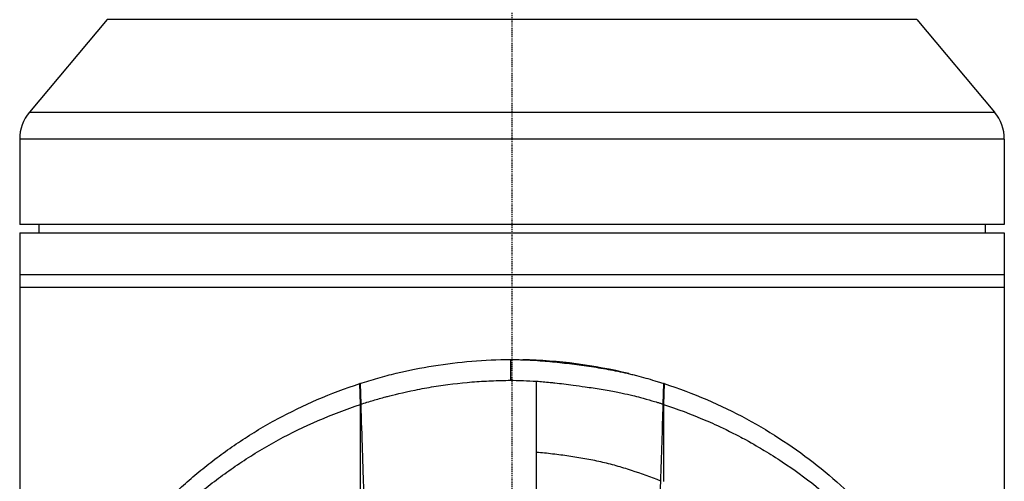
# Model space of a CAD drawing. Header units: millimetres. Extents: x 0 to 5219, y 0 to 2970.
# Tile 185 of 229: x 2734 to 2852, y 1595 to 1650. Entities that reach past the tile are written whole.
import ezdxf

# ---------------------------------------------------------------- set-up
doc = ezdxf.new("R2010")
doc.units = ezdxf.units.MM
doc.header["$LTSCALE"] = 0.2
doc.linetypes.add('CENTER2', pattern=[1.125, 0.75, -0.125, 0.125, -0.125])
doc.layers.add('02_Center Line', color=1, linetype='CENTER2')

# ---------------------------------------------------------------- blocks, each defined once
blk = doc.blocks.new('Blk$A16R1-4W24P')
for p, q in [((-48.51, 909.46), (-57.83, 898.35)), ((48.51, 909.46), (-48.51, 909.46)), ((48.51, 909.46), (57.83, 898.35)), ((-57.83, 898.35), (57.83, 898.35)), ((59, 895.14), (-59, 895.14)), ((-59, 895.14), (-59, 884.9)), ((59, 895.14), (59, 884.9)), ((59, 884.9), (-59, 884.9)), ((-59, 883.9), (59, 883.9)), ((-59, 883.9), (-59, 735.5)), ((-56.7, 884.9), (-56.71, 883.9)), ((56.7, 884.9), (56.71, 883.9)), ((59, 883.9), (59, 735.5)), ((-59, 878.9), (59, 878.9)), ((-59, 877.4), (59, 877.4)), ((-0.18, 868.71), (-0.17, 866.22)), ((-18.21, 865.84), (-18.23, 865.83)), ((-18.15, 863.33), (-18.23, 865.83)), ((-18.21, 865.84), (-18.13, 863.35)), ((18.13, 863.35), (18.2, 865.84)), ((18.22, 865.83), (18.14, 863.33)), ((18.22, 865.83), (18.2, 865.84)), ((18.13, 863.35), (18.14, 863.33)), ((2.91, 857.57), (2.91, 845.29))]:
    blk.add_line(p, q)
for centre, radius, start, end in [((-54, 895.14), 5, 140, 180), ((54, 895.14), 5, 0, 40), ((0, 809.7), 59, 76.2705, 88.7519)]:
    blk.add_arc(centre, radius, start, end)
for start_param, end_param in [(0.352275, 0.352284), (5.9309, 5.930909)]:
    blk.add_ellipse((0, 860.63), major_axis=(3.1, 0), ratio=0.707107, start_param=start_param, end_param=end_param)
for points, knots in [([(-18.21, 865.84), (-17.86, 865.95), (-17.5, 866.07), (-17.15, 866.17), (-16.79, 866.28), (-16.43, 866.38), (-16.07, 866.48), (-15.71, 866.58), (-15.35, 866.68), (-14.98, 866.78), (-14.62, 866.88), (-14.25, 866.97), (-13.89, 867.06), (-12.42, 867.41), (-10.92, 867.71), (-9.41, 867.95), (-7.89, 868.2), (-6.36, 868.39), (-4.82, 868.51), (-3.28, 868.64), (-1.73, 868.71), (-0.18, 868.71)], [-1, -1, -1, -1, -0.9375, -0.9375, -0.9375, -0.875, -0.875, -0.875, -0.8125, -0.8125, -0.8125, -0.75, -0.75, -0.75, -0.5, -0.5, -0.5, -0.25, -0.25, -0.25, 0, 0, 0, 0]), ([(-0.18, 868.71), (0.02, 868.71), (0.22, 868.71), (0.42, 868.71), (0.61, 868.71), (0.81, 868.7), (1.01, 868.69), (1.4, 868.68), (1.8, 868.67), (2.19, 868.65), (2.98, 868.6), (3.76, 868.55), (4.55, 868.47), (5.33, 868.4), (6.11, 868.31), (6.89, 868.22), (7.67, 868.12), (8.44, 868.02), (9.22, 867.91), (9.99, 867.79), (10.76, 867.67), (11.52, 867.53), (12.29, 867.39), (13.05, 867.23), (13.8, 867.06), (13.99, 867.02), (14.17, 866.97), (14.36, 866.93), (14.55, 866.88), (14.73, 866.84), (14.92, 866.79), (15.29, 866.69), (15.66, 866.59), (16.02, 866.49), (16.39, 866.39), (16.76, 866.28), (17.12, 866.17), (17.3, 866.12), (17.48, 866.06), (17.66, 866.01), (17.84, 865.95), (18.02, 865.89), (18.2, 865.84)], [-1, -1, -1, -1, -0.96875, -0.96875, -0.96875, -0.9375, -0.9375, -0.9375, -0.875, -0.875, -0.875, -0.75, -0.75, -0.75, -0.625, -0.625, -0.625, -0.5, -0.5, -0.5, -0.375, -0.375, -0.375, -0.25, -0.25, -0.25, -0.21875, -0.21875, -0.21875, -0.1875, -0.1875, -0.1875, -0.125, -0.125, -0.125, -0.0625, -0.0625, -0.0625, -0.03125, -0.03125, -0.03125, 0, 0, 0, 0]), ([(-18.13, 863.35), (-17.88, 863.43), (-17.64, 863.51), (-17.11, 863.67), (-16.8, 863.76), (-16.15, 863.95), (-15.64, 864.09), (-15.03, 864.26), (-14.96, 864.28), (-14.24, 864.47), (-13.06, 864.76), (-10.87, 865.2), (-10.13, 865.34), (-7.87, 865.7), (-6.34, 865.89), (-4.03, 866.08), (-3.26, 866.12), (-1.72, 866.19), (-0.95, 866.21), (-0.17, 866.22)], [-1.925983, -1.925983, -1.925983, -1.925983, -1.875869, -1.875869, -1.820686, -1.820686, -1.653095, -1.653095, -1.624088, -1.624088, -1.164895, -1.164895, -0.929585, -0.929585, -0.463526, -0.463526, -0.231599, -0.231599, 0, 0, 0, 0]), ([(-0.17, 866.22), (0.17, 866.22), (0.74, 866.21), (1.88, 866.17), (2.4, 866.14), (2.91, 866.11)], [-0.3421384, -0.3421384, -0.3421384, -0.3421384, -0.1542602, -0.1542602, -0.0000058, -0.0000058, -0.0000058, -0.0000058]), ([(-49.17, 842.32), (-47.53, 844.79), (-45.67, 847.19), (-43.58, 849.49), (-43.06, 850.06), (-42.52, 850.63), (-41.96, 851.19), (-41.41, 851.75), (-40.84, 852.3), (-40.26, 852.84), (-39.97, 853.11), (-39.67, 853.38), (-39.37, 853.65), (-39.07, 853.92), (-38.77, 854.19), (-38.46, 854.45), (-38.16, 854.71), (-37.84, 854.97), (-37.53, 855.23), (-37.22, 855.49), (-36.9, 855.75), (-36.58, 856), (-35.93, 856.51), (-35.27, 857.01), (-34.6, 857.5), (-33.92, 857.99), (-33.23, 858.47), (-32.53, 858.93), (-31.82, 859.4), (-31.1, 859.86), (-30.37, 860.3), (-29.63, 860.74), (-28.88, 861.17), (-28.11, 861.58), (-26.58, 862.41), (-24.98, 863.19), (-23.33, 863.9), (-21.68, 864.61), (-19.98, 865.26), (-18.23, 865.83)], [-1, -1, -1, -1, -0.75, -0.75, -0.75, -0.6875, -0.6875, -0.6875, -0.625, -0.625, -0.625, -0.59375, -0.59375, -0.59375, -0.5625, -0.5625, -0.5625, -0.53125, -0.53125, -0.53125, -0.5, -0.5, -0.5, -0.4375, -0.4375, -0.4375, -0.375, -0.375, -0.375, -0.3125, -0.3125, -0.3125, -0.25, -0.25, -0.25, -0.125, -0.125, -0.125, 0, 0, 0, 0]), ([(2.91, 866.11), (3.46, 866.07), (4.01, 866.02), (4.75, 865.95), (4.93, 865.93), (5.86, 865.83), (6.61, 865.74), (7.8, 865.58), (8.28, 865.51), (9.41, 865.35), (10.06, 865.25), (11.02, 865.09), (11.34, 865.03), (11.93, 864.93), (12.21, 864.88), (12.73, 864.78), (12.97, 864.73), (13.64, 864.59), (14.06, 864.5), (14.76, 864.33), (15.09, 864.24), (15.83, 864.03), (16.32, 863.9), (16.97, 863.71), (17.22, 863.64), (17.57, 863.53), (17.72, 863.48), (17.9, 863.42), (18.01, 863.39), (18.13, 863.35)], [0, 0, 0, 0, 0.166671, 0.166671, 0.221871, 0.221871, 0.444489, 0.444489, 0.598255, 0.598255, 0.802929, 0.802929, 0.904924, 0.904924, 0.994423, 0.994423, 1.072733, 1.072733, 1.212093, 1.212093, 1.315259, 1.315259, 1.467472, 1.467472, 1.537706, 1.537706, 1.574978, 1.574978, 1.639288, 1.639288, 1.639288, 1.639288]), ([(2.91, 866.11), (2.91, 864.89), (2.91, 863.67), (2.91, 862.45), (2.91, 861.11), (2.91, 859.77), (2.91, 858.42), (2.91, 858.14), (2.91, 857.86), (2.91, 857.57)], [0.0000047, 0.0000047, 0.0000047, 0.0000047, 0.1757406, 0.1757406, 0.1757406, 0.3694067, 0.3694067, 0.3694067, 0.4102717, 0.4102717, 0.4102717, 0.4102717]), ([(18.22, 865.83), (19.98, 865.26), (21.68, 864.61), (23.33, 863.9), (24.98, 863.19), (26.57, 862.42), (28.11, 861.59), (31.18, 859.93), (34, 858.04), (36.57, 856.01), (39.15, 853.97), (41.48, 851.78), (43.58, 849.49), (45.67, 847.19), (47.53, 844.79), (49.17, 842.32)], [-1, -1, -1, -1, -0.875, -0.875, -0.875, -0.75, -0.75, -0.75, -0.5, -0.5, -0.5, -0.25, -0.25, -0.25, 0, 0, 0, 0]), ([(-48.93, 839.9), (-47.3, 842.36), (-45.45, 844.75), (-43.37, 847.04), (-42.85, 847.61), (-42.31, 848.18), (-41.76, 848.73), (-41.21, 849.29), (-40.64, 849.84), (-40.06, 850.38), (-39.77, 850.65), (-39.48, 850.92), (-39.18, 851.19), (-38.88, 851.45), (-38.58, 851.71), (-38.28, 851.98), (-37.97, 852.24), (-37.66, 852.5), (-37.35, 852.76), (-37.04, 853.02), (-36.72, 853.28), (-36.4, 853.53), (-35.76, 854.04), (-35.1, 854.53), (-34.43, 855.02), (-33.76, 855.5), (-33.08, 855.98), (-32.37, 856.44), (-31.67, 856.91), (-30.96, 857.36), (-30.22, 857.8), (-29.49, 858.24), (-28.74, 858.67), (-27.98, 859.08), (-26.46, 859.91), (-24.87, 860.69), (-23.23, 861.39), (-21.58, 862.1), (-19.89, 862.76), (-18.15, 863.33)], [0, 0, 0, 0, 0.25, 0.25, 0.25, 0.3125, 0.3125, 0.3125, 0.375, 0.375, 0.375, 0.40625, 0.40625, 0.40625, 0.4375, 0.4375, 0.4375, 0.46875, 0.46875, 0.46875, 0.5, 0.5, 0.5, 0.5625, 0.5625, 0.5625, 0.625, 0.625, 0.625, 0.6875, 0.6875, 0.6875, 0.75, 0.75, 0.75, 0.875, 0.875, 0.875, 1, 1, 1, 1]), ([(-18.14, 840.09), (-18.14, 841.01), (-18.14, 841.94), (-18.14, 842.88), (-18.14, 842.93), (-18.14, 842.98), (-18.14, 843.03), (-18.15, 843.93), (-18.15, 844.83), (-18.15, 845.73), (-18.15, 845.82), (-18.15, 845.92), (-18.15, 846.01), (-18.15, 846.89), (-18.15, 847.76), (-18.15, 848.64), (-18.15, 848.76), (-18.15, 848.89), (-18.15, 849.02), (-18.15, 849.88), (-18.15, 850.74), (-18.15, 851.6), (-18.15, 851.74), (-18.15, 851.89), (-18.15, 852.04), (-18.15, 852.89), (-18.15, 853.74), (-18.15, 854.6), (-18.15, 854.63), (-18.15, 854.67), (-18.15, 854.7), (-18.15, 855.68), (-18.15, 856.65), (-18.15, 857.62), (-18.15, 859.53), (-18.15, 861.44), (-18.15, 863.33)], [0, 0, 0, 0, 0.1206948, 0.1206948, 0.1206948, 0.1274688, 0.1274688, 0.1274688, 0.2438816, 0.2438816, 0.2438816, 0.256112, 0.256112, 0.256112, 0.3692231, 0.3692231, 0.3692231, 0.3854414, 0.3854414, 0.3854414, 0.4964218, 0.4964218, 0.4964218, 0.5152549, 0.5152549, 0.5152549, 0.6251524, 0.6251524, 0.6251524, 0.6298026, 0.6298026, 0.6298026, 0.7550606, 0.7550606, 0.7550606, 1, 1, 1, 1]), ([(-18.13, 863.35), (-18.07, 861.39), (-18, 859.52), (-17.94, 857.74), (-17.91, 856.53), (-17.87, 855.35), (-17.83, 854.2), (-17.81, 853.5), (-17.79, 852.82), (-17.77, 852.15), (-17.71, 850.21), (-17.66, 848.35), (-17.61, 846.56), (-17.59, 845.65), (-17.57, 844.72), (-17.54, 843.78), (-17.53, 843.32), (-17.52, 842.86), (-17.5, 842.39), (-17.49, 841.93), (-17.47, 841.57), (-17.47, 841.28), (-17.46, 841.18), (-17.46, 841.08), (-17.46, 841)], [0, 0, 0, 0, 0.25, 0.25, 0.25, 0.4058701, 0.4058701, 0.4058701, 0.5, 0.5, 0.5, 0.75, 0.75, 0.75, 0.875, 0.875, 0.875, 0.9375, 0.9375, 0.9375, 0.9829974, 0.9829974, 0.9829974, 0.9999998, 0.9999998, 0.9999998, 0.9999998]), ([(17.83, 854.13), (17.88, 855.66), (17.93, 857.19), (18.03, 860.27), (18.08, 861.81), (18.13, 863.35)], [0.0000004, 0.0000004, 0.0000004, 0.0000004, 0.4665484, 0.4665484, 0.9319989, 0.9319989, 0.9319989, 0.9319989]), ([(18.14, 863.33), (19.75, 862.81), (21.45, 862.17), (23.23, 861.41), (23.85, 861.14), (24.67, 860.77), (25.65, 860.3), (26.87, 859.7), (27.63, 859.29), (27.98, 859.1), (28.95, 858.57), (29.69, 858.13), (30.22, 857.81), (30.95, 857.37), (31.67, 856.92), (32.37, 856.45), (33.78, 855.52), (35.12, 854.55), (36.4, 853.53), (36.44, 853.5), (36.45, 853.49), (36.47, 853.47), (37.27, 852.84), (38.51, 851.83), (40.06, 850.38), (41.57, 848.98), (42.63, 847.84), (43.36, 847.04), (43.4, 847), (43.46, 846.93), (43.51, 846.87), (45.41, 844.78), (47.23, 842.45), (48.93, 839.9)], [-1, -1, -1, -1, -0.875, -0.875, -0.875, -0.8125, -0.8125, -0.8125, -0.75, -0.75, -0.75, -0.6875, -0.6875, -0.6875, -0.625, -0.625, -0.625, -0.5000062, -0.5000062, -0.5000062, -0.4961503, -0.4961503, -0.4961503, -0.375, -0.375, -0.375, -0.2500563, -0.2500563, -0.2500563, -0.243637, -0.243637, -0.243637, 0, 0, 0, 0]), ([(17.83, 854.13), (16.68, 854.6), (15.51, 855.02), (13.71, 855.6), (13.11, 855.79), (12.19, 856.05), (11.88, 856.13), (11.26, 856.29), (10.95, 856.36), (10.01, 856.57), (9.38, 856.7), (8.1, 856.92), (7.46, 857.03), (6.17, 857.22), (5.52, 857.3), (4.22, 857.46), (3.57, 857.52), (2.91, 857.57)], [0, 0, 0, 0, 0.25, 0.25, 0.375, 0.375, 0.4375, 0.4375, 0.5, 0.5, 0.625, 0.625, 0.75, 0.75, 0.875, 0.875, 1, 1, 1, 1]), ([(17.49, 842.08), (17.52, 843.07), (17.55, 844.06), (17.6, 846.03), (17.62, 847.02), (17.71, 850.05), (17.77, 852.09), (17.83, 854.13)], [0.000002, 0.000002, 0.000002, 0.000002, 0.303764, 0.303764, 0.607969, 0.607969, 1.235162, 1.235162, 1.235162, 1.235162])]:
    blk.add_open_spline(points, degree=3, knots=knots)
for points in [[(-18.15, 863.33), (-18.14, 863.34), (-18.14, 863.34), (-18.13, 863.35)], [(18.14, 863.33), (18.14, 860.25), (18.14, 857.17), (18.14, 854.1)]]:
    blk.add_open_spline(points, degree=3)
at = {"layer": '02_Center Line'}
blk.add_line((0, 1565), (0, -20), dxfattribs=at)

msp = doc.modelspace()

# ---------------------------------------------------------------- block references
msp.add_blockref('Blk$A16R1-4W24P', (2793.105, 740.896))

doc.saveas('drawing.dxf')
